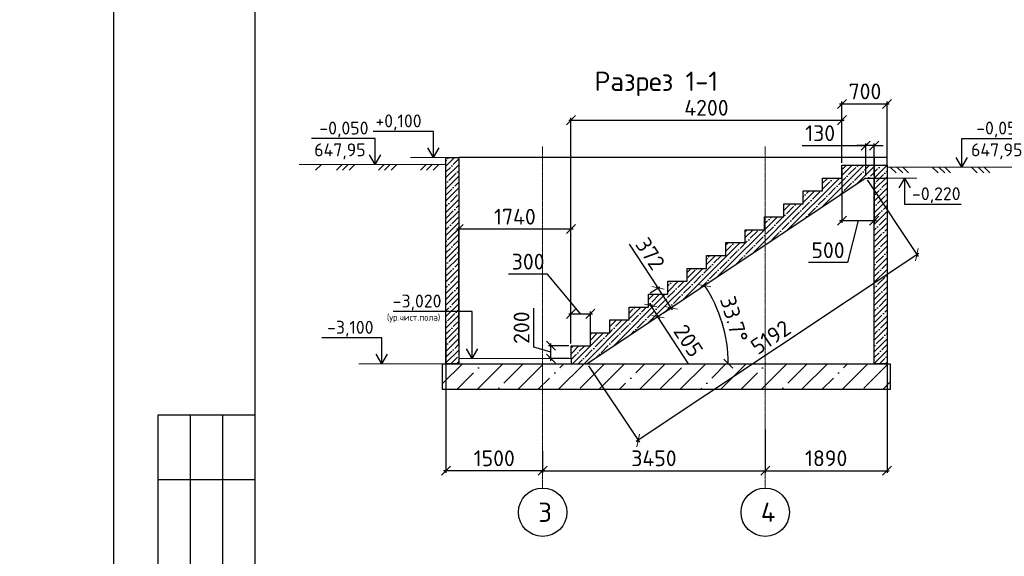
# Model space of a CAD drawing. Header units: millimetres. Extents: x 125896 to 2572636, y -120305 to 130347.
# Tile 3 of 256: x 269399 to 284662, y -103265 to -94944. Entities that reach past the tile are written whole.
import ezdxf

# ---------------------------------------------------------------- set-up
doc = ezdxf.new("R2010")
doc.units = ezdxf.units.MM
doc.linetypes.add('CENTER', pattern=[2, 1.25, -0.25, 0.25, -0.25])
doc.linetypes.add('CENTER2', pattern=[28.575, 19.05, -3.175, 3.175, -3.175])
for name, color, linetype in [('11', 7, 'Continuous'), ('12', 7, 'Continuous'), ('СПДС_Оси', 7, 'Continuous'), ('Столовая - обозначения', 7, 'Continuous')]:
    doc.layers.add(name, color=color, linetype=linetype)
for name, color, linetype, lineweight in [('ОСИ', 7, 'CENTER', 15), ('Столовая Двери и окна', 7, 'Continuous', 15), ('ТЕКСТ', 7, 'Continuous', 15)]:
    doc.layers.add(name, color=color, linetype=linetype, lineweight=lineweight)
doc.styles.get("Standard").update_dxf_attribs({"font": 'isocpeur.ttf'})
doc.styles.add('ГОСТ', font='isocpeur.ttf')
doc.dimstyles.new('Осевые', dxfattribs={"dimscale": 0.7, "dimtxt": 450, "dimasz": 400, "dimexe": 100, "dimexo": 100, "dimgap": 100, "dimtad": 1, "dimdec": 0, "dimzin": 0, "dimdsep": 46, "dimtxsty": 'Standard', "dimblk": 'OBLIQUE', "dimcen": 9, "dimdle": 100, "dimazin": 0, "dimtm": 1e-09, "dimtfac": 1, "dimtdec": 0, "dimtofl": 0, "dimtmove": 0, "dimatfit": 3, "dimfxl": 1, "dimtolj": 1, "dimtzin": 0, "dimarcsym": 0})

# ---------------------------------------------------------------- blocks, each defined once
blk = doc.blocks.new('_OBLIQUE')
at = {"color": 0, "linetype": 'ByBlock'}
blk.add_line((-0.5, -0.5), (0.5, 0.5), dxfattribs=at)
blk = doc.blocks.new('*D818')
at = {"layer": 'Defpoints', "color": 0, "linetype": 'ByBlock', "lineweight": 20, "ltscale": 13, "transparency": 16777216}
for p in [(277633, -100000), (277945, -100000, -360), (277945, -100200, -360)]:
    blk.add_point(p, dxfattribs=at)
at = {"layer": 'ОСИ', "color": 0, "linetype": 'ByBlock', "lineweight": -2, "ltscale": 13, "transparency": 16777216}
for p, q in [((277370, -100021), (277370, -99416)), ((277633, -100235), (277633, -99965)), ((277633, -100100), (277370, -100021)), ((277910, -100000), (277598, -100000)), ((277910, -100200), (277598, -100200))]:
    blk.add_line(p, q, dxfattribs=at)
at = {"layer": 'ОСИ', "color": 0, "linetype": 'ByBlock', "lineweight": -2, "ltscale": 13, "transparency": 16777216, "xscale": 140, "yscale": 140, "zscale": 140}
for p, rotation in [((277633, -100000), 90), ((277633, -100200), 270)]:
    blk.add_blockref('_OBLIQUE', p, dxfattribs=dict(at, rotation=rotation))
at = {"layer": 'ОСИ', "color": 0, "linetype": 'ByBlock', "ltscale": 13, "transparency": 16777216, "insert": (277178, -99719), "char_height": 245, "attachment_point": 5, "rotation": 90}
blk.add_mtext('\\A1;200', dxfattribs=at)
blk = doc.blocks.new('*D819')
at = {"layer": 'Defpoints', "color": 0, "linetype": 'ByBlock', "lineweight": 20, "ltscale": 13, "transparency": 16777216}
for p in [(278245, -99505), (277945, -100000, -360), (278245, -100000, -360)]:
    blk.add_point(p, dxfattribs=at)
at = {"layer": 'ОСИ', "color": 0, "linetype": 'ByBlock', "lineweight": -2, "ltscale": 13, "transparency": 16777216}
for p, q in [((277583, -98889), (276978, -98889)), ((278095, -99505), (277583, -98889)), ((277910, -99505), (278280, -99505)), ((277945, -99965), (277945, -99470)), ((278245, -99965), (278245, -99470))]:
    blk.add_line(p, q, dxfattribs=at)
at = {"layer": 'ОСИ', "color": 0, "linetype": 'ByBlock', "lineweight": -2, "ltscale": 13, "transparency": 16777216, "xscale": 140, "yscale": 140, "zscale": 140, "rotation": 180}
blk.add_blockref('_OBLIQUE', (277945, -99505), dxfattribs=at)
at = {"layer": 'ОСИ', "color": 0, "linetype": 'ByBlock', "lineweight": -2, "ltscale": 13, "transparency": 16777216, "xscale": 140, "yscale": 140, "zscale": 140}
blk.add_blockref('_OBLIQUE', (278245, -99505), dxfattribs=at)
at = {"layer": 'ОСИ', "color": 0, "linetype": 'ByBlock', "ltscale": 13, "transparency": 16777216, "insert": (277281, -98696), "char_height": 245, "attachment_point": 5}
blk.add_mtext('\\A1;300', dxfattribs=at)
blk = doc.blocks.new('*D820')
at = {"layer": 'Defpoints', "color": 0, "linetype": 'ByBlock', "lineweight": 20, "ltscale": 13, "transparency": 16777216}
for p in [(282145, -97200, -360), (282645, -97200), (282645, -98058)]:
    blk.add_point(p, dxfattribs=at)
at = {"layer": 'ОСИ', "color": 0, "linetype": 'ByBlock', "lineweight": -2, "ltscale": 13, "transparency": 16777216}
for p, q in [((282145, -97235), (282145, -98093)), ((282645, -97235), (282645, -98093)), ((282110, -98058), (282680, -98058)), ((282395, -98058), (282233, -98711)), ((282233, -98711), (281627, -98711))]:
    blk.add_line(p, q, dxfattribs=at)
at = {"layer": 'ОСИ', "color": 0, "linetype": 'ByBlock', "lineweight": -2, "ltscale": 13, "transparency": 16777216, "xscale": 140, "yscale": 140, "zscale": 140, "rotation": 180}
blk.add_blockref('_OBLIQUE', (282145, -98058), dxfattribs=at)
at = {"layer": 'ОСИ', "color": 0, "linetype": 'ByBlock', "lineweight": -2, "ltscale": 13, "transparency": 16777216, "xscale": 140, "yscale": 140, "zscale": 140}
blk.add_blockref('_OBLIQUE', (282645, -98058), dxfattribs=at)
at = {"layer": 'ОСИ', "color": 0, "linetype": 'ByBlock', "ltscale": 13, "transparency": 16777216, "insert": (281930, -98519), "char_height": 245, "attachment_point": 5}
blk.add_mtext('\\A1;500', dxfattribs=at)
blk = doc.blocks.new('*D810')
at = {"layer": 'Defpoints', "color": 0, "linetype": 'ByBlock', "lineweight": 20, "ltscale": 13, "transparency": 16777216}
for p in [(276206, -98191), (276206, -100000), (277945, -100000, -360)]:
    blk.add_point(p, dxfattribs=at)
at = {"layer": 'ОСИ', "color": 0, "linetype": 'ByBlock', "lineweight": -2, "ltscale": 13, "transparency": 16777216}
for p, q in [((277980, -98191), (276171, -98191)), ((276206, -99965), (276206, -98156)), ((277945, -99965), (277945, -98156))]:
    blk.add_line(p, q, dxfattribs=at)
at = {"layer": 'ОСИ', "color": 0, "linetype": 'ByBlock', "lineweight": -2, "ltscale": 13, "transparency": 16777216, "xscale": 140, "yscale": 140, "zscale": 140, "rotation": 180}
blk.add_blockref('_OBLIQUE', (276206, -98191), dxfattribs=at)
at = {"layer": 'ОСИ', "color": 0, "linetype": 'ByBlock', "lineweight": -2, "ltscale": 13, "transparency": 16777216, "xscale": 140, "yscale": 140, "zscale": 140}
blk.add_blockref('_OBLIQUE', (277945, -98191), dxfattribs=at)
at = {"layer": 'ОСИ', "color": 0, "linetype": 'ByBlock', "ltscale": 13, "transparency": 16777216, "insert": (277076, -97999), "char_height": 245, "attachment_point": 5}
blk.add_mtext('\\A1;1740', dxfattribs=at)
blk = doc.blocks.new('*D811')
at = {"layer": 'Defpoints', "color": 0, "linetype": 'ByBlock', "lineweight": 20, "ltscale": 13, "transparency": 16777216}
for p in [(282845, -96249), (282145, -97200), (282845, -97200)]:
    blk.add_point(p, dxfattribs=at)
at = {"layer": 'ОСИ', "color": 0, "linetype": 'ByBlock', "lineweight": -2, "ltscale": 13, "transparency": 16777216}
for p, q in [((282110, -96249), (282880, -96249)), ((282145, -97165), (282145, -96214)), ((282845, -97165), (282845, -96214))]:
    blk.add_line(p, q, dxfattribs=at)
at = {"layer": 'ОСИ', "color": 0, "linetype": 'ByBlock', "lineweight": -2, "ltscale": 13, "transparency": 16777216, "xscale": 140, "yscale": 140, "zscale": 140, "rotation": 180}
blk.add_blockref('_OBLIQUE', (282145, -96249), dxfattribs=at)
at = {"layer": 'ОСИ', "color": 0, "linetype": 'ByBlock', "lineweight": -2, "ltscale": 13, "transparency": 16777216, "xscale": 140, "yscale": 140, "zscale": 140}
blk.add_blockref('_OBLIQUE', (282845, -96249), dxfattribs=at)
at = {"layer": 'ОСИ', "color": 0, "linetype": 'ByBlock', "ltscale": 13, "transparency": 16777216, "insert": (282502, -96056), "char_height": 245, "attachment_point": 5}
blk.add_mtext('\\A1;700', dxfattribs=at)
blk = doc.blocks.new('*D812')
at = {"layer": 'Defpoints', "color": 0, "linetype": 'ByBlock', "lineweight": 20, "ltscale": 13, "transparency": 16777216}
for p in [(282145, -96502), (282145, -97200), (277945, -100000)]:
    blk.add_point(p, dxfattribs=at)
at = {"layer": 'ОСИ', "color": 0, "linetype": 'ByBlock', "lineweight": -2, "ltscale": 13, "transparency": 16777216}
for p, q in [((277910, -96502), (282180, -96502)), ((277945, -99965), (277945, -96467)), ((282145, -97165), (282145, -96467))]:
    blk.add_line(p, q, dxfattribs=at)
at = {"layer": 'ОСИ', "color": 0, "linetype": 'ByBlock', "lineweight": -2, "ltscale": 13, "transparency": 16777216, "xscale": 140, "yscale": 140, "zscale": 140, "rotation": 180}
blk.add_blockref('_OBLIQUE', (277945, -96502), dxfattribs=at)
at = {"layer": 'ОСИ', "color": 0, "linetype": 'ByBlock', "lineweight": -2, "ltscale": 13, "transparency": 16777216, "xscale": 140, "yscale": 140, "zscale": 140}
blk.add_blockref('_OBLIQUE', (282145, -96502), dxfattribs=at)
at = {"layer": 'ОСИ', "color": 0, "linetype": 'ByBlock', "ltscale": 13, "transparency": 16777216, "insert": (280045, -96310), "char_height": 245, "attachment_point": 5}
blk.add_mtext('\\A1;4200', dxfattribs=at)
blk = doc.blocks.new('*D813')
at = {"layer": 'Defpoints', "color": 0, "linetype": 'ByBlock', "lineweight": 20, "ltscale": 13, "transparency": 16777216}
for p in [(282515, -97400, -234), (280341, -99854), (276256, -100280, -360), (278195, -100280, -180), (282645, -100280)]:
    blk.add_point(p, dxfattribs=at)
at = {"layer": 'ОСИ', "color": 0, "linetype": 'ByBlock', "lineweight": -2, "ltscale": 13, "transparency": 16777216}
blk.add_arc((278195, -100280), 2188, 360, 33.6901, dxfattribs=at)
at = {"layer": 'ОСИ', "color": 0, "linetype": 'ByBlock', "lineweight": -2, "ltscale": 13, "transparency": 16777216, "xscale": 140, "yscale": 140, "zscale": 140}
for p, rotation in [((280016, -99067), 123.6900675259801), ((280383, -100280), 269.9999999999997)]:
    blk.add_blockref('_OBLIQUE', p, dxfattribs=dict(at, rotation=rotation))
at = {"layer": 'ОСИ', "color": 0, "linetype": 'ByBlock', "ltscale": 13, "transparency": 16777216, "insert": (280473, -99590), "char_height": 245, "attachment_point": 5, "rotation": 286.845}
blk.add_mtext('\\A1;33.7°', dxfattribs=at)
blk = doc.blocks.new('*D814')
at = {"layer": 'Defpoints', "color": 0, "linetype": 'ByBlock', "lineweight": 20, "ltscale": 13, "transparency": 16777216}
for p in [(279145, -99400), (279258, -99572, -193), (279293, -99549)]:
    blk.add_point(p, dxfattribs=at)
at = {"layer": 'ОСИ', "color": 0, "linetype": 'ByBlock', "lineweight": -2, "ltscale": 13, "transparency": 16777216}
for p, q in [((279161, -99348), (279312, -99578)), ((279175, -99381), (279210, -99358)), ((279287, -99553), (279322, -99530)), ((279769, -100280), (279293, -99549))]:
    blk.add_line(p, q, dxfattribs=at)
at = {"layer": 'ОСИ', "color": 0, "linetype": 'ByBlock', "lineweight": -2, "ltscale": 13, "transparency": 16777216, "xscale": 140, "yscale": 140, "zscale": 140}
for p, rotation in [((279180, -99377), 123.1289047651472), ((279293, -99549), 303.1289047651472)]:
    blk.add_blockref('_OBLIQUE', p, dxfattribs=dict(at, rotation=rotation))
at = {"layer": 'ОСИ', "color": 0, "linetype": 'ByBlock', "ltscale": 13, "transparency": 16777216, "insert": (279765, -99921), "char_height": 245, "attachment_point": 5, "rotation": 303.1289}
blk.add_mtext('\\A1;205', dxfattribs=at)
blk = doc.blocks.new('*D815')
at = {"layer": 'Defpoints', "color": 0, "linetype": 'ByBlock', "lineweight": 20, "ltscale": 13, "transparency": 16777216}
for p in [(279145, -99200), (279350, -99510, -194), (279497, -99413)]:
    blk.add_point(p, dxfattribs=at)
at = {"layer": 'ОСИ', "color": 0, "linetype": 'ByBlock', "lineweight": -2, "ltscale": 13, "transparency": 16777216}
for p, q in [((278846, -98426), (279293, -99103)), ((279175, -99181), (279322, -99084)), ((279273, -99074), (279516, -99443)), ((279379, -99491), (279526, -99394))]:
    blk.add_line(p, q, dxfattribs=at)
at = {"layer": 'ОСИ', "color": 0, "linetype": 'ByBlock', "lineweight": -2, "ltscale": 13, "transparency": 16777216, "xscale": 140, "yscale": 140, "zscale": 140}
for p, rotation in [((279293, -99103), 123.3783149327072), ((279497, -99413), 303.3783149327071)]:
    blk.add_blockref('_OBLIQUE', p, dxfattribs=dict(at, rotation=rotation))
at = {"layer": 'ОСИ', "color": 0, "linetype": 'ByBlock', "ltscale": 13, "transparency": 16777216, "insert": (279174, -98572), "char_height": 245, "attachment_point": 5, "rotation": 303.3783}
blk.add_mtext('\\A1;372', dxfattribs=at)
blk = doc.blocks.new('*D816')
at = {"layer": 'Defpoints', "color": 0, "linetype": 'ByBlock', "lineweight": 20, "ltscale": 13, "transparency": 16777216}
for p in [(282515, -97400, -234), (278195, -100280, -180), (278987, -101468)]:
    blk.add_point(p, dxfattribs=at)
at = {"layer": 'ОСИ', "color": 0, "linetype": 'ByBlock', "lineweight": -2, "ltscale": 13, "transparency": 16777216}
for p, q in [((282535, -97429), (283327, -98617)), ((283336, -98569), (278958, -101487)), ((278215, -100309), (279007, -101497))]:
    blk.add_line(p, q, dxfattribs=at)
at = {"layer": 'ОСИ', "color": 0, "linetype": 'ByBlock', "lineweight": -2, "ltscale": 13, "transparency": 16777216, "xscale": 140, "yscale": 140, "zscale": 140}
for p, rotation in [((283307, -98588), 33.69006752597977), ((278987, -101468), 213.6900675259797)]:
    blk.add_blockref('_OBLIQUE', p, dxfattribs=dict(at, rotation=rotation))
at = {"layer": 'ОСИ', "color": 0, "linetype": 'ByBlock', "ltscale": 13, "transparency": 16777216, "insert": (281041, -99868), "char_height": 245, "attachment_point": 5, "rotation": 33.6901}
blk.add_mtext('\\A1;5192', dxfattribs=at)
blk = doc.blocks.new('*D817')
at = {"layer": 'Defpoints', "color": 0, "linetype": 'ByBlock', "lineweight": 20, "ltscale": 13, "transparency": 16777216}
for p in [(282515, -96897), (282515, -97400, -234), (282645, -97400)]:
    blk.add_point(p, dxfattribs=at)
at = {"layer": 'ОСИ', "color": 0, "linetype": 'ByBlock', "lineweight": -2, "ltscale": 13, "transparency": 16777216}
for p, q in [((281530, -96897), (282515, -96897)), ((282515, -96897), (282375, -96897)), ((282515, -97365), (282515, -96862)), ((282645, -96897), (282515, -96897)), ((282645, -97365), (282645, -96862)), ((282645, -96897), (282785, -96897))]:
    blk.add_line(p, q, dxfattribs=at)
at = {"layer": 'ОСИ', "color": 0, "linetype": 'ByBlock', "lineweight": -2, "ltscale": 13, "transparency": 16777216, "xscale": 140, "yscale": 140, "zscale": 140}
blk.add_blockref('_OBLIQUE', (282515, -96897), dxfattribs=at)
at = {"layer": 'ОСИ', "color": 0, "linetype": 'ByBlock', "lineweight": -2, "ltscale": 13, "transparency": 16777216, "xscale": 140, "yscale": 140, "zscale": 140, "rotation": 180}
blk.add_blockref('_OBLIQUE', (282645, -96897), dxfattribs=at)
at = {"layer": 'ОСИ', "color": 0, "linetype": 'ByBlock', "ltscale": 13, "transparency": 16777216, "insert": (281808, -96704), "char_height": 245, "attachment_point": 5}
blk.add_mtext('\\A1;130', dxfattribs=at)
blk = doc.blocks.new('*D821')
at = {"layer": 'Defpoints', "color": 0, "linetype": 'ByBlock', "lineweight": 20, "ltscale": 13, "transparency": 16777216}
for p in [(277506, -101595), (280956, -101595), (280956, -101938)]:
    blk.add_point(p, dxfattribs=at)
at = {"layer": 'ОСИ', "color": 0, "linetype": 'ByBlock', "lineweight": -2, "ltscale": 13, "transparency": 16777216}
for p, q in [((277506, -101630), (277506, -101973)), ((280956, -101630), (280956, -101973)), ((277471, -101938), (280991, -101938))]:
    blk.add_line(p, q, dxfattribs=at)
at = {"layer": 'ОСИ', "color": 0, "linetype": 'ByBlock', "lineweight": -2, "ltscale": 13, "transparency": 16777216, "xscale": 140, "yscale": 140, "zscale": 140, "rotation": 180}
blk.add_blockref('_OBLIQUE', (277506, -101938), dxfattribs=at)
at = {"layer": 'ОСИ', "color": 0, "linetype": 'ByBlock', "lineweight": -2, "ltscale": 13, "transparency": 16777216, "xscale": 140, "yscale": 140, "zscale": 140}
blk.add_blockref('_OBLIQUE', (280956, -101938), dxfattribs=at)
at = {"layer": 'ОСИ', "color": 0, "linetype": 'ByBlock', "ltscale": 13, "transparency": 16777216, "insert": (279231, -101745), "char_height": 245, "attachment_point": 5}
blk.add_mtext('\\A1;3450', dxfattribs=at)
blk = doc.blocks.new('*D822')
at = {"layer": 'Defpoints', "color": 0, "linetype": 'ByBlock', "lineweight": 20, "ltscale": 13, "transparency": 16777216}
for p in [(276006, -99846), (277506, -101595), (276006, -101938)]:
    blk.add_point(p, dxfattribs=at)
at = {"layer": 'ОСИ', "color": 0, "linetype": 'ByBlock', "lineweight": -2, "ltscale": 13, "transparency": 16777216}
for p, q in [((276006, -99881), (276006, -101973)), ((277506, -101630), (277506, -101973)), ((277541, -101938), (275971, -101938))]:
    blk.add_line(p, q, dxfattribs=at)
at = {"layer": 'ОСИ', "color": 0, "linetype": 'ByBlock', "lineweight": -2, "ltscale": 13, "transparency": 16777216, "xscale": 140, "yscale": 140, "zscale": 140, "rotation": 180}
blk.add_blockref('_OBLIQUE', (276006, -101938), dxfattribs=at)
at = {"layer": 'ОСИ', "color": 0, "linetype": 'ByBlock', "lineweight": -2, "ltscale": 13, "transparency": 16777216, "xscale": 140, "yscale": 140, "zscale": 140}
blk.add_blockref('_OBLIQUE', (277506, -101938), dxfattribs=at)
at = {"layer": 'ОСИ', "color": 0, "linetype": 'ByBlock', "ltscale": 13, "transparency": 16777216, "insert": (276756, -101745), "char_height": 245, "attachment_point": 5}
blk.add_mtext('\\A1;1500', dxfattribs=at)
blk = doc.blocks.new('*D823')
at = {"layer": 'Defpoints', "color": 0, "linetype": 'ByBlock', "lineweight": 20, "ltscale": 13, "transparency": 16777216}
for p in [(282845, -99846), (280956, -101263), (282845, -101938)]:
    blk.add_point(p, dxfattribs=at)
at = {"layer": 'ОСИ', "color": 0, "linetype": 'ByBlock', "lineweight": -2, "ltscale": 13, "transparency": 16777216}
for p, q in [((282845, -99881), (282845, -101973)), ((280956, -101298), (280956, -101973)), ((280921, -101938), (282880, -101938))]:
    blk.add_line(p, q, dxfattribs=at)
at = {"layer": 'ОСИ', "color": 0, "linetype": 'ByBlock', "lineweight": -2, "ltscale": 13, "transparency": 16777216, "xscale": 140, "yscale": 140, "zscale": 140, "rotation": 180}
blk.add_blockref('_OBLIQUE', (280956, -101938), dxfattribs=at)
at = {"layer": 'ОСИ', "color": 0, "linetype": 'ByBlock', "lineweight": -2, "ltscale": 13, "transparency": 16777216, "xscale": 140, "yscale": 140, "zscale": 140}
blk.add_blockref('_OBLIQUE', (282845, -101938), dxfattribs=at)
at = {"layer": 'ОСИ', "color": 0, "linetype": 'ByBlock', "ltscale": 13, "transparency": 16777216, "insert": (281901, -101745), "char_height": 245, "attachment_point": 5}
blk.add_mtext('\\A1;1890', dxfattribs=at)

msp = doc.modelspace()

# ---------------------------------------------------------------- hatches: boundary and pattern name
at = {"layer": 'Столовая Двери и окна', "lineweight": 25, "transparency": 33554648}
h = msp.add_hatch(dxfattribs=at)
h.set_pattern_fill('ANSI35', color=256, scale=20)
h.paths.add_polyline_path([(276005.8, -97080.1), (276205.8, -97080.1), (276205.8, -100280.1), (276005.8, -100280.1)])
h.paths.add_polyline_path([(282645.4, -97400.1), (282845.4, -97400.1), (282845.4, -100280.1), (282645.4, -100280.1)])
h.paths.add_polyline_path([(277945.4, -100000.1), (277945.4, -100280.1), (278195.4, -100280.1), (282515.4, -97400.1), (282845.4, -97400.1), (282845.4, -97200.1), (282145.4, -97200.1), (282145.4, -97400.1), (281845.4, -97400.1), (281845.4, -97600.1), (281545.4, -97600.1), (281545.4, -97800.1), (281245.4, -97800.1), (281245.4, -98000.1), (280945.4, -98000.1), (280945.4, -98200.1), (280645.4, -98200.1), (280645.4, -98400.1), (280345.4, -98400.1), (280345.4, -98600.1), (280045.4, -98600.1), (280045.4, -98800.1), (279745.4, -98800.1), (279745.4, -99000.1), (279445.4, -99000.1), (279445.4, -99200.1), (279145.4, -99200.1), (279145.4, -99400.1), (278845.4, -99400.1), (278845.4, -99600.1), (278545.4, -99600.1), (278545.4, -99800.1), (278245.4, -99800.1), (278245.4, -100000.1), (277945.4, -100000.1), (277945.4, -100266.9)])
at = {"layer": 'Столовая Двери и окна', "lineweight": 25, "true_color": 0xc7c8ca, "transparency": 33554648}
h = msp.add_hatch(dxfattribs=at)
h.set_pattern_fill('ANSI35', color=9, scale=70)
h.paths.add_polyline_path([(282895.4, -100680.1), (275955.7, -100680.1), (275955.7, -100280.1), (282895.4, -100280.1)])

# ---------------------------------------------------------------- linework, layer by layer
at = {"layer": '11'}
msp.add_line((270851.3, -86622.8), (270851.3, -116322.8), dxfattribs=at)
at = {"layer": '11', "lineweight": 30}
msp.add_line((273046.4, -86872.9), (273046.4, -116072.8), dxfattribs=at)
at = {"layer": '12'}
for p, q in [((271546.4, -107572.8), (271546.4, -101072.8)), ((271546.4, -101072.8), (273046.4, -101072.8)), ((272046.4, -107572.8), (272046.4, -101072.8)), ((272546.4, -107572.8), (272546.4, -101072.8)), ((271546.4, -102072.8), (273046.4, -102072.8))]:
    msp.add_line(p, q, dxfattribs=at)
at = {"layer": 'ОСИ', "color": 16, "linetype": 'CENTER2', "lineweight": 15, "ltscale": 0.2, "transparency": 33554687}
for p, q in [((277505.8, -96911.9), (277505.8, -102207)), ((280955.8, -96911.9), (280955.8, -102207))]:
    msp.add_line(p, q, dxfattribs=at)
at = {"layer": 'СПДС_Оси', "linetype": 'Continuous', "lineweight": 25, "ltscale": 150}
for centre in [(277505.8, -102582), (280955.8, -102582)]:
    msp.add_circle(centre, 375, dxfattribs=at)
at = {"layer": 'Столовая Двери и окна', "color": 18, "lineweight": 25, "true_color": 0x000000}
for p, q in [((275814.3, -96675.4), (274880.6, -96675.4)), ((275814.3, -97080.1), (275814.3, -96675.4)), ((274910.3, -96786.4), (273924.6, -96786.4)), ((274910.3, -97191.1), (274910.3, -96786.4)), ((284004.4, -97230.1), (284004.4, -96786.4)), ((284004.4, -96786.4), (284990, -96786.4)), ((274910.3, -97191.1), (274822.5, -97040.2)), ((274910.3, -97191.1), (274998, -97040.2)), ((275814.3, -97080.1), (275726.5, -96929.2)), ((275814.3, -97080.1), (275902.1, -96929.2)), ((284004.4, -97230.1), (283916.6, -97079.2)), ((284004.4, -97230.1), (284092.2, -97079.2)), ((283114.9, -97400.1), (283027.1, -97550.9)), ((283114.9, -97400.1), (283114.9, -97804.7)), ((283114.9, -97400.1), (283202.6, -97550.9)), ((283114.9, -97804.7), (283995.4, -97804.7)), ((276411, -99468.9, -360), (275188.2, -99468.9, -360)), ((276411, -100200.1, -360), (276411, -99468.9, -360)), ((275014, -99875.4, -360), (274080.3, -99875.4, -360)), ((275014, -100280.1, -360), (275014, -99875.4, -360)), ((275014, -100280.1, -360), (274926.2, -100129.2, -360)), ((275014, -100280.1, -360), (275101.8, -100129.2, -360)), ((276411, -100200.1, -360), (276323.2, -100049.2, -360)), ((276411, -100200.1, -360), (276498.8, -100049.2, -360))]:
    msp.add_line(p, q, dxfattribs=at)
at = {"layer": 'Столовая Двери и окна', "color": 18, "lineweight": 20, "true_color": 0x000000}
for p, q in [((276005.8, -97190.1), (273733, -97190.1)), ((274075.5, -97190.1), (273986.7, -97278.9)), ((274398.5, -97190.1), (274309.7, -97278.9)), ((274489.4, -97190.1), (274400.6, -97278.9)), ((274593, -97190.1), (274504.2, -97278.9)), ((275049.6, -97190.1), (274960.8, -97278.9)), ((275140.6, -97190.1), (275051.8, -97278.9)), ((275244.2, -97190.1), (275155.4, -97278.9)), ((276205.8, -97080.1), (275458.8, -97080.1)), ((275700.8, -97190.1), (275612, -97278.9)), ((275791.7, -97190.1), (275702.9, -97278.9)), ((275895.3, -97190.1), (275806.5, -97278.9)), ((282845.4, -97230.1), (285181.7, -97230.1)), ((282894.8, -97230.1), (282983.6, -97318.9)), ((282998.4, -97230.1), (283087.2, -97318.9)), ((283089.4, -97230.1), (283178.2, -97318.9)), ((283546, -97230.1), (283634.8, -97318.9)), ((283649.6, -97230.1), (283738.4, -97318.9)), ((283740.5, -97230.1), (283829.3, -97318.9)), ((284154.5, -97230.1), (284243.3, -97318.9)), ((284258.1, -97230.1), (284346.9, -97318.9)), ((284349.1, -97230.1), (284437.9, -97318.9)), ((282845.4, -97400.1), (283304.3, -97400.1)), ((275955.7, -100280.1, -360), (274658.4, -100280.1, -360)), ((277945.4, -100200.1), (276205.8, -100200.1))]:
    msp.add_line(p, q, dxfattribs=at)
at = {"layer": 'Столовая Двери и окна', "color": 18, "lineweight": 30, "true_color": 0x000000}
for p, q in [((282645.4, -97080.1), (276205.8, -97080.1)), ((282845.4, -97200.1), (282845.4, -97400.1)), ((282514.8, -97400.1, -234), (278194.8, -100280.1, -180)), ((282515.4, -97400.1, -234), (278195.4, -100280.1, -180)), ((282514.8, -97400.1, -234), (282645.4, -97400.1)), ((282515.4, -97400.1, -234), (282645.4, -97400.1)), ((277945.4, -100200.1), (277945.4, -100280.1, -360))]:
    msp.add_line(p, q, dxfattribs=at)
for points in [[(276005.8, -97080.1), (276205.8, -97080.1), (276205.8, -100280.1), (276005.8, -100280.1)], [(282645.4, -97200.1), (282845.4, -97200.1), (282845.4, -97080.1), (282645.4, -97080.1)], [(282645.4, -97400.1), (282845.4, -97400.1), (282845.4, -100280.1), (282645.4, -100280.1)]]:
    msp.add_lwpolyline(points, close=True, dxfattribs=at)
at = {"layer": 'Столовая Двери и окна', "color": 18, "lineweight": 30, "true_color": 0x000000, "elevation": -360}
msp.add_lwpolyline([(277945.4, -100200.1), (277945.4, -100000.1), (278245.4, -100000.1), (278245.4, -99800.1), (278545.4, -99800.1), (278545.4, -99600.1), (278845.4, -99600.1), (278845.4, -99400.1), (279145.4, -99400.1), (279145.4, -99200.1), (279445.4, -99200.1), (279445.4, -99000.1), (279745.4, -99000.1), (279745.4, -98800.1), (280045.4, -98800.1), (280045.4, -98600.1), (280345.4, -98600.1), (280345.4, -98400.1), (280645.4, -98400.1), (280645.4, -98200.1), (280945.4, -98200.1), (280945.4, -98000.1), (281245.4, -98000.1), (281245.4, -97800.1), (281545.4, -97800.1), (281545.4, -97600.1), (281845.4, -97600.1), (281845.4, -97400.1), (282145.4, -97400.1), (282145.4, -97200.1), (282445.4, -97200.1), (282445.4, -97200.1), (282645.4, -97200.1)], dxfattribs=at)
at = {"layer": 'Столовая Двери и окна', "color": 18, "lineweight": 30, "true_color": 0x000000}
msp.add_lwpolyline([(277945.4, -100200.1), (277945.4, -100000.1), (278245.4, -100000.1), (278245.4, -99800.1), (278545.4, -99800.1), (278545.4, -99600.1), (278845.4, -99600.1), (278845.4, -99400.1), (279145.4, -99400.1), (279145.4, -99200.1), (279445.4, -99200.1), (279445.4, -99000.1), (279745.4, -99000.1), (279745.4, -98800.1), (280045.4, -98800.1), (280045.4, -98600.1), (280345.4, -98600.1), (280345.4, -98400.1), (280645.4, -98400.1), (280645.4, -98200.1), (280945.4, -98200.1), (280945.4, -98000.1), (281245.4, -98000.1), (281245.4, -97800.1), (281545.4, -97800.1), (281545.4, -97600.1), (281845.4, -97600.1), (281845.4, -97400.1), (282145.4, -97400.1), (282145.4, -97200.1), (282445.4, -97200.1), (282445.4, -97200.1), (282845.4, -97200.1)], dxfattribs=at)
at = {"layer": 'Столовая Двери и окна', "color": 18, "lineweight": 20, "true_color": 0x000000}
msp.add_lwpolyline([(277945.4, -100000.1), (277945.4, -100280.1), (278195.4, -100280.1), (282515.4, -97400.1), (282845.4, -97400.1), (282845.4, -97200.1), (282145.4, -97200.1), (282145.4, -97400.1), (281845.4, -97400.1), (281845.4, -97600.1), (281545.4, -97600.1), (281545.4, -97800.1), (281245.4, -97800.1), (281245.4, -98000.1), (280945.4, -98000.1), (280945.4, -98200.1), (280645.4, -98200.1), (280645.4, -98400.1), (280345.4, -98400.1), (280345.4, -98600.1), (280045.4, -98600.1), (280045.4, -98800.1), (279745.4, -98800.1), (279745.4, -99000.1), (279445.4, -99000.1), (279445.4, -99200.1), (279145.4, -99200.1), (279145.4, -99400.1), (278845.4, -99400.1), (278845.4, -99600.1), (278545.4, -99600.1), (278545.4, -99800.1), (278245.4, -99800.1), (278245.4, -100000.1), (277945.4, -100000.1), (277945.4, -100266.9)], close=True, dxfattribs=at)
at = {"layer": 'Столовая Двери и окна', "color": 5, "lineweight": 30, "elevation": -360}
msp.add_lwpolyline([(282895.4, -100680.1), (275955.7, -100680.1), (275955.7, -100280.1), (282895.4, -100280.1)], close=True, dxfattribs=at)

# ---------------------------------------------------------------- texts
at = {"insert": (226281.3, -87218.1), "char_height": 250, "attachment_point": 1, "style": 'ГОСТ'}
msp.add_mtext_dynamic_manual_height_columns('\\A1;\\pi9384.38;{\\H1.5152x;\\P\\pi1250;Общие указания\\P\\pi250;}1.^IРабочая документация разработана в соответствии с заданием на проектирование, требованиями действующих технических регламентов, стандартов, сводов правил и других документов, содержащих установленные требования.\\P2.^IРабочая документация выполнена в соответствии со следующими нормативными и техническими документами:\\P-^IСП 20.13330.2016 "Нагрузки и Воздействия";\\P-^IСП 63.13330.2012 "Бетонные и железобетонные конструкции. Основные положения";\\P-^IСП 22.13330.2016 "Основания зданий и сооружений";\\P-^IСП 45.13330.2012 "Земляные сооружения, основания и фундаменты".\\P3.   За относительную отметку 0,000 принята отметка чистого пола первого этажа.\\P4.^IПеречень видов работ, для которых необходимо составлять акты освидетельствования скрытых работ:\\P-^Iармирование конструкций;\\P-^Iосвидетельствование опалубки перед бетонированием;\\P-^Iвыполнение сварочных работ;\\P-^Iотбор контрольных проб бетона;\\P-^Iсоответствие законченных железобетонных конструкций проекту с отображением качества работ;\\P-^Iустройство монолитных конструкций, выполняемых в зимнее время;  \\P\\pi0;  -    устройство гидроизоляции;\\P\\pi250;-^Iуплотнение грунтов и обратную засыпку.\\PЗапрещается выполнение последующих работ при отсутствии актов освидетельствования предшествующих скрытых работ во всех случаях.\\P\\pi0;        5. Проект рассчитан на производство работ в период положительных температур. В случае выполнения работ при отрицательных температурах необходимо выполнять требования СНиП часть 3 по производству работ и ППР.\\P        6. При минимальной температуре воздуха до минус 15°С допускается: выдерживание бетона в конструкции методом термоса, при предварительном разогреве бетонной смеси, форсированный электроразогрев бетона в конструкции с повторным уплотнением.\\P\\pi250;При минимальной температуре воздуха до минус 25°С допускается: обогрев бетона в греющей опалубке с помощью низкотемпературных электронагревателей, электродный сквозной прогрев бетона, электрообогрев с помощью греющего провода.\\P\\pi0;7. При отрицательной температуре воздуха уплотнение грунта обратной засыпки в траншеях должно \\Pосуществляться до достижения коэффициента уплотнения 0,98. \\PВремя уплотнения грунта в зависимости от температуры воздуха: \\P\\pi250;-^Iпри t{\\H0.7x;\\So^ ;}-5, 90-120 минут; при t{\\H0.7x;\\So^ ;\\H1.42857x;-10, 60-90 минут; }при t{\\H0.7x;\\So^ ;\\H1.42857x;-20, 40-60 минут; }при t{\\H0.7x;\\So^ ;\\H1.42857x;-30, 20-30 минут;\\P\\pi0;Работы по выполнению насыпей и обратных засыпок при отрицательных температурах должны производить с учетом следующих требований:\\P\\pi250;-^Iподготовку поверхности (основания) насыпи и обратных засыпок следует выполнять с полным удалением снега, льда, промерзшего слоя слабого и пучинистого грунта на всю его глубину;\\P-^Iотсыпку в насыпь и обратные засыпки грунтов необходимо производить при их природной влажности и в талом состоянии с содержанием комьев мерзлого грунта, не превышающим требований, приведенных в приложении М СП 45.13330.2017. Свод правил. Земляные сооружения, основания и фундаменты., и, как правило, на не промерзшие ранее отсыпанные и уплотненные слои. В отдельных случаях при согласовании с автором проекта допускается грунты отсыпать на непучинистые грунты, промерзшие на глубину не более 15 см;\\P-^Iпри пониженной влажности отсыпанных грунтов для их уплотнения следует применять более тяжелое грунтоуплотняющее оборудование; \\P-^Iработы по отсыпке и уплотнению каждого слоя должны выполнять в течение одной рабочей смены; - при выполнении насыпей из глинистых грунтов при обильном снеговыпадении все работы должны быть прекращены; - перерывы в работах по выполнению насыпей и обратных засыпок допускаются только при условиях, что за время перерыва глубина промерзания ранее уплотненных пучинистых грунтов не превысит 15 см или на время перерыва ранее уплотненные грунты утепляются специальными средствами (например, маловлажным рыхлым грунтом, который в последующем удаляется); - все работы по отсыпке грунтов и их уплотнению выполняют с повышенной интенсивностью.}', width=20474.372, gutter_width=5800, heights=[24436.9], dxfattribs=at)
at = {"layer": 'СПДС_Оси', "linetype": 'Continuous', "lineweight": 25, "ltscale": 150, "insert": (277438.9, -102431.8), "char_height": 300, "attachment_point": 1}
msp.add_mtext('3', dxfattribs=at)
at = {"layer": 'СПДС_Оси', "linetype": 'Continuous', "lineweight": 25, "ltscale": 150, "insert": (280888.9, -102431.8), "char_height": 300, "width": 825, "attachment_point": 1}
msp.add_mtext('4', dxfattribs=at)
at = {"layer": 'Столовая - обозначения', "lineweight": 25}
for s, height, p in [('+0,100', 200, (274913.6, -96613.3)), ('-0,050', 200, (274044.8, -96724.3)), ('-0,050', 200, (284227, -96724.3)), ('647,95', 200, (273964.8, -97062.4)), ('647,95', 200, (284147, -97062.4)), ('-0,220', 200, (283232.4, -97742.5)), ('-3,020', 200, (275181.3, -99406.8, -360)), ('(ур.чист.пола)', 100, (275091.3, -99610.3, -360)), ('-3,100', 200, (274164.6, -99813.3, -360))]:
    msp.add_text(s, height=height, dxfattribs=at).set_placement(p)
at = {"layer": 'ТЕКСТ', "lineweight": 25}
msp.add_text('Разрез 1-1', height=300, dxfattribs=at).set_placement((278308.8, -96048.6))

# ---------------------------------------------------------------- dimensions: what is measured, and where the dimension line sits
at = {"layer": 'ОСИ', "linetype": 'ByBlock', "ltscale": 13}
for base, p1, p2, angle, picture, middle, dimtype in [((282845.4, -96248.8), (282145.4, -97200.1), (282845.4, -97200.1), 180, '*D811', (282501.7, -96248.8), 160), ((282515.4, -96896.8), (282645.4, -97400.1), (282515.4, -97400.1, -234), 180, '*D817', (281808, -96820.7), 161), ((282645.4, -98058.1), (282145.4, -97200.1, -360), (282645.4, -97200.1), 180, '*D820', (282162.7, -98711.3), 160), ((279497.2, -99413.3), (279145.4, -99200.1), (279349.9, -99510.4, -194.4), 303.37831, '*D815', (279021.2, -98672.9), 161), ((278245.4, -99505.1), (277945.4, -100000.1, -360), (278245.4, -100000.1, -360), 180, '*D819', (277513.4, -98888.7), 160), ((279292.5, -99549.1), (279145.4, -99400.1), (279257.6, -99571.9, -193.3), 303.1289, '*D814', (279577.4, -100043.8), 161)]:
    dim = msp.add_linear_dim(base=base, p1=p1, p2=p2, angle=angle, dimstyle='Осевые', override={"dimtxt": 350, "dimasz": 200, "dimexe": 50, "dimexo": 50, "dimdle": 50, "dimtmove": 1}, dxfattribs=at)
    dim.commit()
    dim.dimension.update_dxf_attribs({"geometry": picture, "text_midpoint": middle, "dimtype": dimtype})
for base, p1, p2, picture, middle in [((282145.4, -96502.4), (277945.4, -100000.1), (282145.4, -97200.1), '*D812', (280045.4, -96309.9)), ((276005.8, -101937.6), (277505.8, -101594.8), (276005.8, -99845.6), '*D822', (276755.8, -101745.1)), ((282845.4, -101937.6), (280955.8, -101262.8), (282845.4, -99845.6), '*D823', (281900.6, -101745.1)), ((280955.8, -101937.6), (277505.8, -101594.8), (280955.8, -101594.8), '*D821', (279230.8, -101745.1))]:
    dim = msp.add_linear_dim(base=base, p1=p1, p2=p2, dimstyle='Осевые', override={"dimtxt": 350, "dimasz": 200, "dimexe": 50, "dimexo": 50, "dimdle": 50, "dimtmove": 1}, dxfattribs=at)
    dim.commit()
    dim.dimension.update_dxf_attribs({"geometry": picture, "text_midpoint": middle})
dim = msp.add_angular_dim_2l(base=(280341.1, -99854), line1=((282645.4, -100280.1), (276255.8, -100280.1, -360)), line2=((282515.4, -97400.1, -234), (278195.4, -100280.1, -180)), dimstyle='Осевые', override={"dimtxt": 350, "dimasz": 200, "dimexe": 50, "dimexo": 50, "dimdle": 50, "dimadec": 1, "dimtmove": 1}, dxfattribs=at)
dim.commit()
dim.dimension.update_dxf_attribs({"geometry": '*D813', "text_midpoint": (280473.4, -99590.3)})
dim = msp.add_aligned_dim(p1=(282515.4, -97400.1, -234), p2=(278195.4, -100280.1, -180), distance=1427.7, dimstyle='Осевые', override={"dimtxt": 350, "dimasz": 200, "dimexe": 50, "dimexo": 50, "dimdle": 50, "dimtmove": 1}, dxfattribs=at)
dim.commit()
dim.dimension.update_dxf_attribs({"geometry": '*D816', "text_midpoint": (281040.6, -99867.8)})
for base, p1, p2, angle, picture, middle in [((276205.8, -98191.4), (277945.4, -100000.1, -360), (276205.8, -100000.1), 180, '*D810', (277075.6, -97998.9)), ((277632.6, -100000.1), (277945.4, -100200.1, -360), (277945.4, -100000.1, -360), 90, '*D818', (277177.6, -99951.3))]:
    dim = msp.add_linear_dim(base=base, p1=p1, p2=p2, angle=angle, dimstyle='Осевые', override={"dimtxt": 350, "dimasz": 200, "dimexe": 50, "dimexo": 50, "dimdle": 50, "dimtmove": 1}, dxfattribs=at)
    dim.commit()
    dim.dimension.update_dxf_attribs({"geometry": picture, "text_midpoint": middle})

doc.saveas('drawing.dxf')
